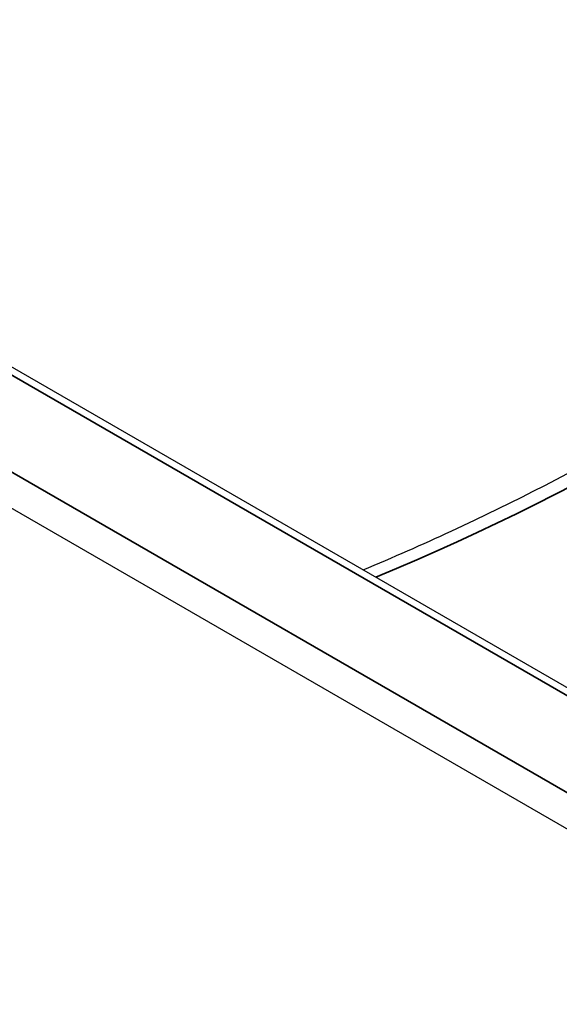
# Model space of a CAD drawing. Header units: millimetres. Extents: x -6858 to 6858, y -375 to 4365.
# Tile 24 of 97: x 2400.97 to 2406.69, y 1150.18 to 1160.61. Entities that reach past the tile are written whole.
import ezdxf

# ---------------------------------------------------------------- set-up
doc = ezdxf.new("R2010")
doc.units = ezdxf.units.MM
doc.header["$LTSCALE"] = 15
doc.layers.add('_Sichtbarkanten', color=7, linetype='Continuous', lineweight=25)
doc.layers.add('Sichtbar schmal (ISO)', color=7, linetype='Continuous', lineweight=35)

msp = doc.modelspace()

# ---------------------------------------------------------------- linework, layer by layer
at = {"layer": '_Sichtbarkanten'}
for p, q in [((2574.661, 1056.602), (2187.667, 1280.033)), ((2573.086, 1056.014), (2186.511, 1279.203))]:
    msp.add_line(p, q, dxfattribs=at)
msp.add_open_spline([(2404.607, 1154.783), (2404.924, 1154.915), (2405.236, 1155.052), (2406.892, 1155.82), (2408.121, 1156.53), (2410.273, 1158.078), (2411.197, 1158.917), (2412.698, 1160.677), (2413.275, 1161.598), (2413.671, 1162.536)], degree=3, knots=[6.1245966, 6.1245966, 6.1245966, 6.1245966, 6.173927, 6.173927, 6.3924436, 6.3924436, 6.6109603, 6.6109603, 6.8294769, 6.8294769, 6.8294769, 6.8294769], dxfattribs=at)
at = {"layer": 'Sichtbar schmal (ISO)'}
for p, q in [((2574.536, 1056.59), (2187.542, 1280.021)), ((2186.646, 1279.51), (2573.652, 1056.072))]:
    msp.add_line(p, q, dxfattribs=at)
msp.add_ellipse((2390.582, 1166.064), major_axis=(24.239, 0), ratio=0.57735, start_param=5.336214, end_param=6.044079, dxfattribs=at)

doc.saveas('drawing.dxf')
